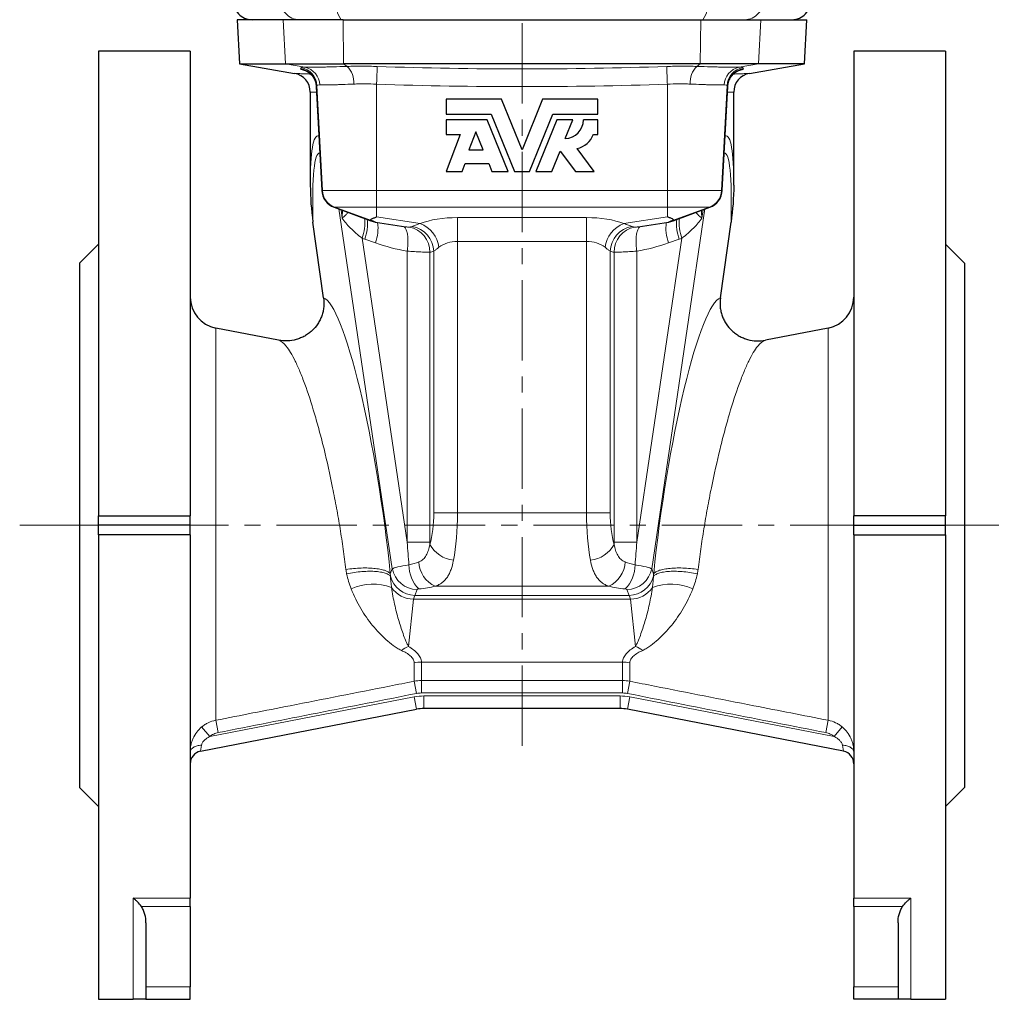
# Model space of a CAD drawing. Header units: millimetres. Extents: x -228 to 529, y -238 to 312.
# Tile 4 of 5: x 374 to 529, y 46 to 201. Entities that reach past the tile are written whole.
import ezdxf

# ---------------------------------------------------------------- set-up
doc = ezdxf.new("R2010")
doc.units = ezdxf.units.MM
doc.linetypes.add('CENTERX2', pattern=[20.32, 12.7, -2.54, 2.54, -2.54])
doc.layers.add('FORMAT', color=7, linetype='Continuous')

msp = doc.modelspace()

# ---------------------------------------------------------------- linework, layer by layer
at = {"color": 7, "linetype": 'Continuous', "lineweight": 25}
for p, q in [((407.99, 200.84), (408.35, 193.88)), ((415.28, 200.84), (407.99, 200.84)), ((424.76, 200.84), (415.28, 200.84)), ((424.76, 200.84), (481.35, 200.84)), ((481.35, 200.84), (490.83, 200.84)), ((490.83, 200.84), (498.13, 200.84)), ((497.76, 193.88), (498.13, 200.84)), ((400.56, 195.84), (386.06, 195.84)), ((386.06, 195.84), (386.06, 122.33)), ((400.56, 195.84), (400.56, 122.33)), ((520.06, 195.84), (505.56, 195.84)), ((505.56, 195.84), (505.56, 122.33)), ((520.06, 195.84), (520.06, 122.33)), ((408.35, 193.88), (417.08, 192.34)), ((408.35, 193.88), (415.63, 193.88)), ((415.63, 193.88), (424.84, 193.88)), ((481.27, 193.88), (424.84, 193.88)), ((490.48, 193.88), (481.27, 193.88)), ((489.04, 192.34), (497.76, 193.88)), ((497.76, 193.88), (490.48, 193.88)), ((420.5, 190.27), (421.36, 173.83)), ((484.75, 173.83), (485.61, 190.27)), ((419.56, 189.39), (419.56, 174.65)), ((486.56, 174.65), (486.56, 189.39)), ((441.06, 188.27), (441.06, 185.9)), ((449.8, 188.27), (441.06, 188.27)), ((453.06, 180.27), (449.8, 188.27)), ((456.31, 188.27), (453.06, 180.27)), ((465.06, 188.27), (456.31, 188.27)), ((465.06, 185.9), (465.06, 188.27)), ((441.06, 185.9), (448.17, 185.9)), ((448.17, 185.9), (451.86, 176.84)), ((454.25, 176.84), (457.94, 185.9)), ((457.94, 185.9), (465.06, 185.9)), ((447.56, 184.99), (441.06, 184.99)), ((441.06, 184.99), (441.06, 182.7)), ((450.87, 176.84), (447.56, 184.99)), ((458.55, 184.99), (455.24, 176.84)), ((461.11, 184.99), (458.55, 184.99)), ((459.91, 182.02), (461.11, 184.99)), ((465.06, 184.99), (462.77, 184.99)), ((465.06, 182.7), (465.06, 184.99)), ((443.3, 182.7), (441.06, 176.84)), ((441.06, 182.7), (443.3, 182.7)), ((445.76, 183.12), (444.67, 180.27)), ((446.92, 180.27), (445.76, 183.12)), ((464.37, 182.7), (465.06, 182.7)), ((444.67, 180.27), (446.92, 180.27)), ((457.8, 176.84), (459.1, 180.04)), ((459.1, 180.04), (461.52, 176.84)), ((464.48, 176.84), (461.76, 180.46)), ((443.6, 176.84), (444.08, 178.1)), ((444.08, 178.1), (447.8, 178.1)), ((447.8, 178.1), (448.31, 176.84)), ((441.06, 176.84), (443.6, 176.84)), ((448.31, 176.84), (450.87, 176.84)), ((451.86, 176.84), (454.25, 176.84)), ((455.24, 176.84), (457.8, 176.84)), ((461.52, 176.84), (464.48, 176.84)), ((423.33, 171.16), (429.16, 169.04)), ((476.95, 169.04), (482.78, 171.16)), ((421.67, 156.81), (419.98, 168.83)), ((429.18, 169.04), (429.16, 169.04)), ((429.87, 168.8), (434.69, 168.07)), ((471.42, 168.07), (476.24, 168.8)), ((476.93, 169.04), (476.95, 169.04)), ((484.44, 156.81), (486.13, 168.83)), ((434.7, 168.07), (434.69, 168.07)), ((471.41, 168.07), (471.42, 168.07)), ((471.41, 168.07), (471.42, 168.07)), ((386.06, 165.34), (383.06, 162.34)), ((523.06, 162.34), (520.06, 165.34)), ((383.06, 162.34), (383.06, 79.34)), ((523.06, 162.34), (523.06, 79.34)), ((414.52, 150.13), (404.6, 152.06)), ((501.51, 152.06), (491.6, 150.13)), ((386.06, 122.33), (400.56, 122.33)), ((386.06, 120.84), (386.06, 122.33)), ((400.56, 120.84), (400.56, 122.33)), ((520.06, 122.33), (505.56, 122.33)), ((505.56, 120.84), (505.56, 122.33)), ((520.06, 120.84), (520.06, 122.33)), ((400.56, 120.84), (386.06, 120.84)), ((386.06, 119.36), (386.06, 120.84)), ((400.56, 119.36), (400.56, 120.84)), ((505.56, 119.36), (505.56, 120.84)), ((505.56, 120.84), (520.06, 120.84)), ((520.06, 119.36), (520.06, 120.84)), ((400.56, 119.36), (386.06, 119.36)), ((386.06, 119.36), (386.06, 45.84)), ((400.56, 119.36), (400.56, 61.84)), ((505.56, 119.36), (520.06, 119.36)), ((505.56, 119.36), (505.56, 61.84)), ((520.06, 119.36), (520.06, 45.84)), ((402.17, 85.08), (436.39, 91.73)), ((468.58, 91.84), (437.53, 91.84)), ((503.94, 85.08), (469.73, 91.73)), ((383.06, 79.34), (386.06, 76.34)), ((520.06, 76.34), (523.06, 79.34)), ((400.56, 60.51), (400.56, 61.84)), ((505.56, 60.51), (505.56, 61.84)), ((400.56, 60.51), (400.56, 47.82)), ((505.56, 60.51), (505.56, 47.82)), ((393.56, 57.93), (393.56, 47.82)), ((512.56, 57.93), (512.56, 47.82)), ((393.56, 47.82), (393.56, 45.84)), ((400.56, 45.84), (400.56, 47.82)), ((505.56, 45.84), (505.56, 47.82)), ((512.56, 47.82), (512.56, 45.84)), ((386.06, 45.84), (391.56, 45.84)), ((393.56, 45.84), (400.56, 45.84)), ((512.56, 45.84), (505.56, 45.84)), ((514.56, 45.84), (520.06, 45.84))]:
    msp.add_line(p, q, dxfattribs=at)
at = {"color": 8, "linetype": 'Continuous', "lineweight": 18}
for p, q in [((415.63, 193.88), (415.28, 200.84)), ((424.84, 193.88), (424.76, 200.84)), ((481.27, 193.88), (481.35, 200.84)), ((490.48, 193.88), (490.83, 200.84)), ((418.71, 193.31), (415.63, 193.88)), ((425.4, 193.45), (424.84, 193.88)), ((480.71, 193.45), (481.27, 193.88)), ((487.4, 193.31), (490.48, 193.88)), ((421.37, 173.83), (420.5, 190.29)), ((420.51, 190.27), (420.5, 190.29)), ((421.47, 173.83), (420.6, 190.45)), ((430.05, 173.83), (430.05, 190.64)), ((476.06, 173.83), (476.06, 190.64)), ((484.64, 173.83), (485.51, 190.45)), ((484.75, 173.83), (485.61, 190.29)), ((485.61, 190.27), (485.61, 190.29)), ((421.37, 173.83), (421.36, 173.83)), ((421.47, 173.83), (421.37, 173.83)), ((430.05, 173.83), (421.47, 173.83)), ((430.05, 173.83), (476.06, 173.83)), ((430.05, 173.83), (430.05, 171.16)), ((476.06, 173.83), (484.64, 173.83)), ((476.06, 173.83), (476.06, 171.16)), ((484.64, 173.83), (484.75, 173.83)), ((484.75, 173.83), (484.75, 173.83)), ((423.33, 171.16), (423.34, 171.16)), ((423.34, 171.16), (423.44, 171.16)), ((429.18, 169.04), (423.34, 171.16)), ((423.44, 171.16), (430.05, 171.16)), ((429.22, 169.06), (423.44, 171.16)), ((424.1, 170.89), (432.53, 113.98)), ((424.42, 170.77), (424.58, 169.46)), ((476.06, 171.16), (430.05, 171.16)), ((430.05, 169.63), (430.05, 171.16)), ((482.01, 170.89), (473.58, 113.98)), ((482.67, 171.16), (476.06, 171.16)), ((476.06, 169.63), (476.06, 171.16)), ((476.89, 169.06), (482.67, 171.16)), ((476.93, 169.04), (482.78, 171.16)), ((481.7, 170.77), (481.53, 169.46)), ((482.78, 171.16), (482.67, 171.16)), ((482.78, 171.16), (482.78, 171.16)), ((436.96, 168.59), (430.05, 169.63)), ((442.86, 169.53), (463.26, 169.53)), ((442.86, 169.53), (442.86, 165.77)), ((463.26, 169.53), (463.26, 165.77)), ((469.15, 168.59), (476.06, 169.63)), ((471.42, 168.07), (471.44, 168.08)), ((434.88, 118.15), (427.75, 166.27)), ((428.18, 166.12), (429.86, 165.52)), ((463.26, 165.77), (442.86, 165.77)), ((442.86, 122.79), (442.86, 165.77)), ((463.26, 122.79), (463.26, 165.77)), ((471.23, 118.15), (478.36, 166.27)), ((477.94, 166.12), (476.25, 165.52)), ((434.88, 164.21), (434.88, 118.15)), ((438.47, 118.15), (438.47, 164.06)), ((439.1, 164.19), (439.1, 122.79)), ((467.01, 164.19), (467.01, 122.79)), ((467.65, 118.15), (467.65, 164.06)), ((471.23, 164.21), (471.23, 118.15)), ((404.6, 152.06), (404.6, 89.99)), ((501.51, 152.06), (501.51, 89.99)), ((439.1, 122.79), (442.86, 122.79)), ((442.86, 122.79), (463.26, 122.79)), ((467.01, 122.79), (463.26, 122.79)), ((434.88, 118.15), (438.47, 118.15)), ((471.23, 118.15), (467.65, 118.15)), ((432.53, 113.98), (432.22, 113.18)), ((473.58, 113.98), (473.89, 113.18)), ((436.1, 109.75), (436.45, 110.66)), ((466.79, 111.2), (439.33, 111.2)), ((470.01, 109.75), (469.66, 110.66)), ((435.11, 101.68), (435.9, 109.15)), ((470.22, 109.15), (435.9, 109.15)), ((436.1, 109.75), (470.01, 109.75)), ((471, 101.68), (470.22, 109.15)), ((436, 99.1), (436, 96.16)), ((468.97, 99.19), (437.15, 99.19)), ((437.15, 96.28), (437.15, 99.19)), ((468.97, 96.28), (468.97, 99.19)), ((470.11, 99.1), (470.11, 96.16)), ((436.38, 94.24), (436, 96.16)), ((437.15, 96.28), (468.97, 96.28)), ((437.15, 94.31), (437.15, 96.28)), ((468.97, 94.31), (468.97, 96.28)), ((469.73, 94.24), (470.11, 96.16)), ((436, 93.7), (403.65, 87.41)), ((436, 93.7), (436.39, 91.73)), ((468.97, 94.31), (437.15, 94.31)), ((437.53, 93.84), (468.58, 93.84)), ((437.53, 93.84), (437.53, 91.84)), ((468.58, 93.84), (468.58, 91.84)), ((470.11, 93.7), (469.73, 91.73)), ((470.11, 93.7), (502.47, 87.41)), ((403.65, 87.41), (402.37, 88.93)), ((404.98, 88.04), (404.6, 89.99)), ((501.13, 88.04), (501.51, 89.99)), ((502.47, 87.41), (503.74, 88.93)), ((402.17, 85.08), (402.35, 86.05)), ((503.94, 85.08), (503.76, 86.05)), ((400.56, 61.84), (391.56, 61.84)), ((391.56, 61.84), (391.56, 45.84)), ((505.56, 61.84), (514.56, 61.84)), ((514.56, 61.84), (514.56, 45.84)), ((392.84, 60.51), (400.56, 60.51)), ((513.27, 60.51), (505.56, 60.51)), ((400.56, 47.82), (393.56, 47.82)), ((505.56, 47.82), (512.56, 47.82))]:
    msp.add_line(p, q, dxfattribs=at)
at = {"color": 8, "linetype": 'Continuous', "lineweight": 18, "flags": 128}
for points in [[(430.15, 193.44), (430.15, 193.39), (430.15, 193.33), (430.14, 193.25), (430.14, 193.16), (430.14, 193.05), (430.13, 192.93), (430.13, 192.79), (430.12, 192.64), (430.12, 192.48), (430.11, 192.3), (430.1, 192.12), (430.1, 191.93), (430.09, 191.73), (430.08, 191.52), (430.08, 191.31), (430.07, 191.09), (430.06, 190.87), (430.05, 190.64)], [(475.96, 193.44), (475.96, 193.39), (475.96, 193.33), (475.97, 193.25), (475.97, 193.16), (475.98, 193.05), (475.98, 192.93), (475.98, 192.79), (475.99, 192.64), (476, 192.48), (476, 192.3), (476.01, 192.12), (476.02, 191.93), (476.02, 191.73), (476.03, 191.52), (476.04, 191.31), (476.04, 191.09), (476.05, 190.87), (476.06, 190.64)], [(434.27, 168.14), (434.33, 168.11), (434.4, 168.07), (434.48, 168), (434.55, 167.93), (434.62, 167.83), (434.68, 167.72), (434.74, 167.6), (434.79, 167.46), (434.84, 167.31), (434.88, 167.14), (434.92, 166.97), (434.95, 166.78), (434.97, 166.58), (434.99, 166.38), (435, 166.16), (435.01, 165.93), (435.01, 165.7), (435, 165.46), (434.99, 165.22), (434.97, 164.97), (434.95, 164.72), (434.92, 164.47), (434.88, 164.21)], [(471.84, 168.14), (471.79, 168.11), (471.71, 168.07), (471.63, 168), (471.56, 167.93), (471.49, 167.83), (471.43, 167.72), (471.37, 167.6), (471.32, 167.46), (471.27, 167.31), (471.23, 167.14), (471.2, 166.97), (471.16, 166.78), (471.14, 166.58), (471.12, 166.38), (471.11, 166.16), (471.1, 165.93), (471.1, 165.7), (471.11, 165.46), (471.12, 165.22), (471.14, 164.97), (471.17, 164.72), (471.2, 164.47), (471.23, 164.21)], [(425.19, 113.86), (425.5, 113.91), (425.8, 113.94), (426.11, 113.98), (426.41, 114.01), (426.72, 114.03), (427.02, 114.05), (427.33, 114.07), (427.63, 114.08), (427.93, 114.09), (428.22, 114.09), (428.51, 114.09), (428.79, 114.08), (429.07, 114.07), (429.34, 114.05), (429.6, 114.03), (429.85, 114.01), (430.09, 113.98), (430.33, 113.95), (430.55, 113.91), (430.76, 113.87), (430.96, 113.82), (431.15, 113.77), (431.32, 113.72), (431.49, 113.66), (431.63, 113.6), (431.77, 113.54), (431.89, 113.47), (432, 113.4), (432.09, 113.33), (432.16, 113.26), (432.22, 113.18)], [(480.92, 113.86), (480.62, 113.91), (480.31, 113.94), (480.01, 113.98), (479.7, 114.01), (479.39, 114.03), (479.09, 114.05), (478.78, 114.07), (478.48, 114.08), (478.19, 114.09), (477.89, 114.09), (477.6, 114.09), (477.32, 114.08), (477.05, 114.07), (476.78, 114.05), (476.52, 114.03), (476.26, 114.01), (476.02, 113.98), (475.79, 113.95), (475.56, 113.91), (475.35, 113.87), (475.15, 113.82), (474.96, 113.77), (474.79, 113.72), (474.63, 113.66), (474.48, 113.6), (474.34, 113.54), (474.22, 113.47), (474.12, 113.4), (474.03, 113.33), (473.95, 113.26), (473.89, 113.18)], [(425.31, 113.16), (425.61, 113.22), (425.91, 113.28), (426.22, 113.33), (426.52, 113.38), (426.83, 113.42), (427.13, 113.46), (427.44, 113.49), (427.74, 113.51), (428.03, 113.54), (428.33, 113.55), (428.61, 113.56), (428.9, 113.57), (429.17, 113.57), (429.44, 113.56), (429.7, 113.55), (429.95, 113.53), (430.19, 113.51), (430.42, 113.48), (430.65, 113.45), (430.86, 113.41), (431.06, 113.36), (431.24, 113.32), (431.42, 113.26), (431.58, 113.2), (431.72, 113.14), (431.86, 113.07), (431.97, 113), (432.08, 112.93), (432.17, 112.85), (432.24, 112.77)], [(480.8, 113.16), (480.5, 113.22), (480.2, 113.28), (479.89, 113.33), (479.59, 113.38), (479.28, 113.42), (478.98, 113.46), (478.68, 113.49), (478.38, 113.51), (478.08, 113.54), (477.79, 113.55), (477.5, 113.56), (477.22, 113.57), (476.94, 113.57), (476.67, 113.56), (476.41, 113.55), (476.16, 113.53), (475.92, 113.51), (475.69, 113.48), (475.47, 113.45), (475.26, 113.41), (475.06, 113.36), (474.87, 113.32), (474.7, 113.26), (474.54, 113.2), (474.39, 113.14), (474.26, 113.07), (474.14, 113), (474.03, 112.93), (473.95, 112.85), (473.87, 112.77)], [(402.35, 86.05), (402.17, 86.03), (401.99, 86.01), (401.82, 85.98), (401.65, 85.94), (401.49, 85.89), (401.34, 85.83), (401.2, 85.77), (401.07, 85.7), (400.95, 85.63), (400.85, 85.54), (400.76, 85.46), (400.69, 85.37), (400.63, 85.28), (400.59, 85.18), (400.56, 85.08), (400.56, 84.99)], [(503.76, 86.05), (503.94, 86.03), (504.12, 86.01), (504.3, 85.98), (504.46, 85.94), (504.62, 85.89), (504.77, 85.83), (504.91, 85.77), (505.04, 85.7), (505.16, 85.63), (505.26, 85.54), (505.35, 85.46), (505.42, 85.37), (505.48, 85.28), (505.52, 85.18), (505.55, 85.08), (505.56, 84.99)]]:
    msp.add_lwpolyline(points, dxfattribs=at)
at = {"color": 7, "linetype": 'Continuous', "lineweight": 25}
for centre, radius, start, end in [((410.35, 203.84), 3, 177, 270), ((495.76, 203.84), 3, 270, 3), ((416.56, 189.39), 3, 359.9989, 80.0013), ((489.56, 189.39), 3, 100.0008, 180.0005), ((459.8, 184.99), 2.97, 272.0523, 0), ((461.01, 183.99), 3.6, 281.9911, 339.0752), ((424.36, 173.98), 3, 183, 250), ((481.75, 173.98), 3, 290, 357), ((405.56, 156.96), 5, 180, 259), ((500.56, 156.96), 5, 281, 0), ((437.53, 85.84), 6, 90, 101), ((468.58, 85.84), 6, 79, 90), ((402.56, 83.12), 2, 101, 180), ((503.56, 83.12), 2, 0, 79)]:
    msp.add_arc(centre, radius, start, end, dxfattribs=at)
at = {"color": 8, "linetype": 'Continuous', "lineweight": 18}
for centre, radius, start, end in [((417.86, 203.79), 2.95, 175.8938, 268.6683), ((427.65, 203.22), 3.99, 168.7299, 216.525), ((478.46, 203.22), 3.99, 323.475, 11.2701), ((488.25, 203.79), 2.95, 271.3317, 4.1062), ((417.6, 190.29), 3, 3.0839, 80.3106), ((418.11, 190.43), 2.95, 1.7099, 78.3346), ((422.95, 190.97), 3.49, 354.8751, 45.4747), ((483.16, 190.97), 3.49, 134.5253, 185.1249), ((488, 190.43), 2.95, 101.6654, 178.2901), ((488.51, 190.29), 3, 99.6894, 176.9161), ((417.51, 190.13), 3, 3.074, 80.2543), ((488.61, 190.13), 3, 99.7457, 176.926), ((424.36, 173.98), 3, 182.9937, 249.9875), ((424.47, 173.98), 3, 182.9937, 249.9875), ((481.64, 173.98), 3, 290.0125, 357.0063), ((481.75, 173.98), 3, 290.0125, 357.0063), ((421.38, 168.65), 6.8, 339.4932, 6.471), ((421.79, 168.47), 6.81, 339.774, 6.7189), ((423.65, 167.84), 6.63, 339.5555, 7.8726), ((435.2, 164.17), 4.76, 7.9595, 68.2294), ((470.91, 164.17), 4.76, 111.7706, 172.0405), ((482.46, 167.84), 6.63, 172.1274, 200.4445), ((484.32, 168.47), 6.81, 173.2811, 200.226), ((484.73, 168.65), 6.8, 173.529, 200.5068), ((434.52, 164.13), 3.95, 358.9186, 79.9822), ((434.98, 164.06), 4.12, 1.8128, 80.5652), ((471.13, 164.06), 4.12, 99.4348, 178.1872), ((471.59, 164.13), 3.95, 100.0178, 181.0814), ((442.79, 120.26), 4.97, 209.4944, 263.4594), ((463.32, 120.26), 4.97, 276.5406, 330.5056), ((436.54, 114.74), 4.07, 190.768, 268.8723), ((440.58, 114.58), 5.41, 179.7747, 224.7896), ((441.23, 115.29), 4.51, 183.13, 245.0475), ((464.88, 115.29), 4.51, 294.9525, 356.87), ((465.53, 114.58), 5.41, 315.2104, 0.2253), ((469.58, 114.74), 4.07, 271.1277, 349.232), ((436.19, 113.84), 4.09, 195.1759, 268.7765), ((469.93, 113.84), 4.09, 271.2235, 344.8241), ((429.48, 103.17), 8.37, 69.5128, 114.2967), ((435.93, 113.4), 4.25, 214.1243, 269.5838), ((470.18, 113.4), 4.25, 270.4162, 325.8757), ((476.63, 103.17), 8.37, 65.7033, 110.4872), ((437.41, 96.12), 6.02, 112.4389, 124.8888), ((468.71, 96.12), 6.02, 55.1112, 67.5611), ((437.14, 92.29), 6.9, 89.9913, 99.5423), ((468.97, 92.29), 6.9, 80.4577, 90.0087), ((437.53, 85.84), 8, 90, 101), ((468.58, 85.84), 8, 79, 90)]:
    msp.add_arc(centre, radius, start, end, dxfattribs=at)
for centre, major_axis, ratio, start_param, end_param in [((549.56, -608.04), (-128.78, 790.53), 0.02251, 6.276057, 6.420499), ((356.56, -608.04), (128.78, 790.53), 0.02251, 6.145872, 6.290314), ((529.94, -610.8), (-108.95, 790.53), 0.019188, 6.279298, 6.446828), ((376.17, -610.8), (108.95, 790.53), 0.019188, 6.119542, 6.287072), ((442.86, 166.62), (8, 0), 0.36397, 1.570796, 2.398922), ((463.26, 166.62), (8, 0), 0.36397, 0.742671, 1.570796), ((434.67, 180.21), (-0.53, 12.19), 0.323459, 3.14259, 3.25845), ((471.45, 180.21), (0.53, 12.19), 0.323459, 3.024735, 3.140596), ((436.89, 180.08), (21.98, -4.94), 0.708469, 4.54896, 4.779909), ((442.86, 162.86), (4, 0), 0.72794, 1.570796, 2.398922), ((463.26, 162.86), (4, 0), 0.72794, 0.742671, 1.570796), ((469.22, 180.08), (21.98, 4.94), 0.708469, 4.644869, 4.875818), ((438.43, 180.21), (0.04, 16.15), 0.339059, 3.155588, 3.271449), ((467.69, 180.21), (-0.04, 16.15), 0.339059, 3.011737, 3.127597), ((426.22, 122.61), (-4.91, 34.25), 0.139116, 4.413655, 6.210475), ((479.89, 122.61), (4.91, 34.25), 0.139116, 0.07271, 1.86953), ((436.19, 122.79), (0, 8), 0.36397, 4.040438, 4.712389), ((439.95, 122.79), (0, 12), 0.242647, 4.040438, 4.712389), ((466.17, 122.79), (0, 12), 0.242647, 1.570796, 2.242748), ((469.93, 122.79), (0, 8), 0.36397, 1.570796, 2.242748), ((428.14, 174.02), (-8.6, 86.83), 0.017977, 3.95689, 4.011648), ((433.78, 174.02), (-3, 87.54), 0.04118, 4.013801, 4.01889), ((472.33, 174.02), (3, 87.54), 0.04118, 2.264296, 2.269384), ((477.97, 174.02), (8.6, 86.83), 0.017977, 2.271537, 2.326295), ((436.96, 114.51), (4.46, 0.59), 0.077051, 1.971949, 3.003025), ((469.15, 114.51), (4.46, -0.59), 0.077051, 0.138568, 1.169643), ((436.96, 110.65), (0.506, -0.004), 0.261399, 2.011724, 3.042799), ((469.15, 110.65), (0.506, 0.004), 0.261399, 0.098793, 1.129868), ((437.82, 103.95), (-1.48, 5.99), 0.223585, 0.20656, 0.468359), ((468.29, 103.95), (1.48, 5.99), 0.223585, 5.814826, 6.076625)]:
    msp.add_ellipse(centre, major_axis=major_axis, ratio=ratio, start_param=start_param, end_param=end_param, dxfattribs=at)
at = {"color": 7, "linetype": 'Continuous', "lineweight": 25}
for centre, major_axis, start_param, end_param in [((373.99, 189.36), (55.89, -20.56), 6.126118, 6.437017), ((532.12, 189.36), (55.89, 20.56), 2.987761, 3.29866)]:
    msp.add_ellipse(centre, major_axis=major_axis, ratio=0.001948, start_param=start_param, end_param=end_param, dxfattribs=at)
at = {"color": 8, "linetype": 'Continuous', "lineweight": 18}
for points in [[(418.11, 193.25), (418.08, 193.19), (418.05, 193.14), (418.02, 193.08)], [(418.71, 193.31), (418.34, 193.32), (418.14, 193.3), (418.11, 193.25)], [(487.4, 193.31), (487.78, 193.32), (487.98, 193.3), (488, 193.25)], [(488, 193.25), (488.03, 193.19), (488.07, 193.14), (488.1, 193.08)], [(420.5, 190.29), (420.54, 190.34), (420.57, 190.39), (420.6, 190.45)], [(420.6, 190.45), (420.62, 190.5), (420.77, 190.52), (421.06, 190.52)], [(485.51, 190.45), (485.49, 190.5), (485.34, 190.52), (485.05, 190.52)], [(485.61, 190.29), (485.58, 190.34), (485.54, 190.39), (485.51, 190.45)], [(427.75, 166.27), (427.89, 166.22), (428.03, 166.17), (428.18, 166.12)], [(478.36, 166.27), (478.22, 166.22), (478.08, 166.17), (477.94, 166.12)], [(425.19, 113.86), (425.22, 113.63), (425.26, 113.39), (425.31, 113.16)], [(436.72, 115.04), (436.26, 114.86), (435.75, 114.71), (435.17, 114.6)], [(469.39, 115.04), (469.85, 114.86), (470.36, 114.71), (470.94, 114.6)], [(480.92, 113.86), (480.89, 113.63), (480.85, 113.39), (480.8, 113.16)], [(432.24, 112.77), (432.23, 112.9), (432.22, 113.04), (432.22, 113.18)], [(473.87, 112.77), (473.88, 112.9), (473.89, 113.04), (473.89, 113.18)], [(436.74, 110.77), (437.69, 110.88), (438.55, 111.02), (439.33, 111.2)], [(469.37, 110.77), (468.42, 110.88), (467.56, 111.02), (466.79, 111.2)], [(437.15, 96.28), (436.76, 96.28), (436.38, 96.24), (436, 96.16)], [(468.97, 96.28), (469.35, 96.28), (469.73, 96.24), (470.11, 96.16)], [(404.98, 88.04), (415.45, 90.1), (425.92, 92.17), (436.38, 94.24)], [(436.38, 94.24), (436.63, 94.28), (436.89, 94.31), (437.15, 94.31)], [(469.73, 94.24), (469.48, 94.28), (469.22, 94.31), (468.97, 94.31)], [(501.13, 88.04), (490.66, 90.1), (480.19, 92.17), (469.73, 94.24)]]:
    msp.add_open_spline(points, degree=3, dxfattribs=at)
for points, knots in [([(425.4, 193.45), (424.61, 193.43), (423.87, 193.41), (422.83, 193.38), (422.5, 193.37), (421.86, 193.35), (421.55, 193.34), (420.69, 193.32), (420.19, 193.32), (419.54, 193.31), (419.35, 193.31), (419, 193.31), (418.84, 193.31), (418.71, 193.31)], [0, 0, 0, 0, 0.25, 0.25, 0.375, 0.375, 0.5, 0.5, 0.75, 0.75, 0.875, 0.875, 1, 1, 1, 1]), ([(430.15, 193.44), (429.33, 193.47), (428.53, 193.48), (427.34, 193.49), (426.94, 193.48), (426.16, 193.47), (425.78, 193.47), (425.4, 193.45)], [0, 0, 0, 0, 0.5, 0.5, 0.75, 0.75, 1, 1, 1, 1]), ([(430.15, 193.44), (437.78, 193.18), (445.42, 193.05), (460.69, 193.05), (468.33, 193.18), (475.96, 193.44)], [0, 0, 0, 0, 0.5, 0.5, 1, 1, 1, 1]), ([(475.96, 193.44), (476.78, 193.47), (477.59, 193.48), (478.78, 193.49), (479.17, 193.48), (479.95, 193.47), (480.34, 193.47), (480.71, 193.45)], [0, 0, 0, 0, 0.5, 0.5, 0.75, 0.75, 1, 1, 1, 1]), ([(480.71, 193.45), (481.5, 193.43), (482.24, 193.41), (483.28, 193.38), (483.61, 193.37), (484.25, 193.35), (484.56, 193.34), (485.42, 193.32), (485.92, 193.32), (486.57, 193.31), (486.77, 193.31), (487.12, 193.31), (487.27, 193.31), (487.4, 193.31)], [0, 0, 0, 0, 0.25, 0.25, 0.375, 0.375, 0.5, 0.5, 0.75, 0.75, 0.875, 0.875, 1, 1, 1, 1]), ([(419.61, 192.24), (419.5, 192.24), (419.21, 192.26), (418.82, 192.27), (418.41, 192.29), (418.06, 192.3), (417.76, 192.31), (417.52, 192.32), (417.32, 192.33), (417.18, 192.34), (417.09, 192.34), (417.08, 192.34), (417.08, 192.34)], [0, 0, 0, 0, 0.066818, 0.16929, 0.271762, 0.374255, 0.476748, 0.57922, 0.684404, 0.78961, 0.894816, 1, 1, 1, 1]), ([(418.02, 193.08), (418.01, 193.08), (418.01, 193.06), (418.05, 193.02), (418.13, 192.98), (418.25, 192.93), (418.4, 192.88), (418.6, 192.82), (418.77, 192.77), (418.89, 192.74), (418.92, 192.73)], [0, 0, 0, 0, 0.134213, 0.268531, 0.402744, 0.540899, 0.679167, 0.817323, 0.951635, 1, 1, 1, 1]), ([(486.5, 192.24), (486.61, 192.24), (486.9, 192.26), (487.3, 192.27), (487.7, 192.29), (488.05, 192.3), (488.35, 192.31), (488.6, 192.32), (488.79, 192.33), (488.93, 192.34), (489.02, 192.34), (489.03, 192.34), (489.04, 192.34)], [0, 0, 0, 0, 0.066837, 0.169307, 0.271777, 0.374267, 0.476758, 0.579228, 0.68441, 0.789614, 0.894818, 1, 1, 1, 1]), ([(488.1, 193.08), (488.1, 193.08), (488.1, 193.06), (488.06, 193.02), (487.98, 192.98), (487.86, 192.93), (487.71, 192.88), (487.51, 192.82), (487.34, 192.77), (487.22, 192.74), (487.19, 192.73)], [0, 0, 0, 0, 0.134206, 0.268516, 0.402723, 0.54087, 0.679131, 0.817279, 0.951584, 1, 1, 1, 1]), ([(421.06, 190.52), (421.16, 190.51), (421.29, 190.51), (421.57, 190.51), (421.73, 190.51), (422.24, 190.52), (422.65, 190.53), (423.34, 190.55), (423.58, 190.55), (424.1, 190.57), (424.37, 190.58), (425.2, 190.61), (425.79, 190.63), (426.43, 190.66)], [0, 0, 0, 0, 0.125, 0.125, 0.25, 0.25, 0.5, 0.5, 0.625, 0.625, 0.75, 0.75, 1, 1, 1, 1]), ([(426.43, 190.66), (426.71, 190.67), (427.01, 190.68), (427.61, 190.69), (427.91, 190.69), (428.81, 190.69), (429.43, 190.67), (430.05, 190.64)], [0, 0, 0, 0, 0.25, 0.25, 0.5, 0.5, 1, 1, 1, 1]), ([(476.06, 190.64), (468.39, 190.38), (460.73, 190.25), (445.39, 190.25), (437.72, 190.38), (430.05, 190.64)], [0, 0, 0, 0, 0.5, 0.5, 1, 1, 1, 1]), ([(479.69, 190.66), (479.4, 190.67), (479.1, 190.68), (478.51, 190.69), (478.21, 190.69), (477.3, 190.69), (476.68, 190.67), (476.06, 190.64)], [0, 0, 0, 0, 0.25, 0.25, 0.5, 0.5, 1, 1, 1, 1]), ([(485.05, 190.52), (484.95, 190.51), (484.82, 190.51), (484.54, 190.51), (484.39, 190.51), (483.87, 190.52), (483.46, 190.53), (482.77, 190.55), (482.53, 190.55), (482.01, 190.57), (481.74, 190.58), (480.91, 190.61), (480.32, 190.63), (479.69, 190.66)], [0, 0, 0, 0, 0.125, 0.125, 0.25, 0.25, 0.5, 0.5, 0.625, 0.625, 0.75, 0.75, 1, 1, 1, 1]), ([(419.56, 189.39), (419.56, 189.39), (419.55, 189.39), (419.58, 189.38), (419.65, 189.38), (419.78, 189.38), (419.96, 189.37), (420.2, 189.36), (420.4, 189.35), (420.53, 189.35), (420.55, 189.35)], [0, 0, 0, 0, 0.000007, 0.162226, 0.324478, 0.48673, 0.648949, 0.811168, 0.97342, 1, 1, 1, 1]), ([(486.56, 189.39), (486.56, 189.39), (486.57, 189.39), (486.53, 189.38), (486.46, 189.38), (486.33, 189.38), (486.15, 189.37), (485.91, 189.36), (485.71, 189.35), (485.58, 189.35), (485.56, 189.35)], [0, 0, 0, 0, 0.000003, 0.162223, 0.324476, 0.486728, 0.648948, 0.811167, 0.97342, 1, 1, 1, 1]), ([(424.65, 170.69), (424.65, 170.68), (424.65, 170.49), (424.63, 170.12), (424.6, 169.71), (424.59, 169.5), (424.58, 169.46), (424.58, 169.46)], [0, 0, 0, 0, 0.007272, 0.493094, 0.907765, 0.988343, 1, 1, 1, 1]), ([(424.58, 169.46), (424.58, 169.46), (424.67, 169.53), (424.85, 169.66), (425.08, 169.86), (425.27, 170.04), (425.4, 170.19), (425.48, 170.3), (425.51, 170.36), (425.51, 170.37)], [0, 0, 0, 0, 0.004743, 0.258304, 0.493225, 0.666772, 0.840269, 0.957723, 1, 1, 1, 1]), ([(481.53, 169.46), (481.53, 169.46), (481.44, 169.53), (481.26, 169.66), (481.04, 169.85), (480.87, 170.01), (480.75, 170.14), (480.65, 170.27), (480.61, 170.34), (480.6, 170.37)], [0, 0, 0, 0, 0.004743, 0.258354, 0.49332, 0.633235, 0.773552, 0.913708, 1, 1, 1, 1]), ([(481.46, 170.69), (481.46, 170.68), (481.46, 170.49), (481.48, 170.12), (481.51, 169.71), (481.53, 169.5), (481.53, 169.46), (481.53, 169.46)], [0, 0, 0, 0, 0.007272, 0.493094, 0.907765, 0.988343, 1, 1, 1, 1]), ([(424.58, 169.46), (424.75, 169.2), (424.94, 168.94), (425.39, 168.41), (425.64, 168.15), (426.18, 167.61), (426.47, 167.34), (427.08, 166.8), (427.4, 166.53), (427.75, 166.27)], [0, 0, 0, 0, 0.25, 0.25, 0.5, 0.5, 0.75, 0.75, 1, 1, 1, 1]), ([(436.96, 168.59), (436.67, 168.49), (436.41, 168.4), (436.08, 168.28), (435.98, 168.25), (435.8, 168.18), (435.72, 168.15), (435.66, 168.12)], [0, 0, 0, 0, 0.5, 0.5, 0.75, 0.75, 1, 1, 1, 1]), ([(469.15, 168.59), (469.44, 168.49), (469.7, 168.4), (470.03, 168.28), (470.13, 168.25), (470.31, 168.18), (470.39, 168.15), (470.45, 168.12)], [0, 0, 0, 0, 0.5, 0.5, 0.75, 0.75, 1, 1, 1, 1]), ([(481.53, 169.46), (481.37, 169.2), (481.17, 168.94), (480.72, 168.41), (480.48, 168.15), (479.94, 167.61), (479.64, 167.34), (479.03, 166.8), (478.71, 166.53), (478.36, 166.27)], [0, 0, 0, 0, 0.25, 0.25, 0.5, 0.5, 0.75, 0.75, 1, 1, 1, 1]), ([(435.21, 168.02), (435.18, 168.02), (435.13, 168.02), (435.04, 168.03), (434.91, 168.04), (434.81, 168.05), (434.72, 168.07), (434.7, 168.07)], [0, 0, 0, 0, 0.233603, 0.474475, 0.61455, 0.935032, 1, 1, 1, 1]), ([(470.91, 168.02), (470.93, 168.02), (470.98, 168.02), (471.07, 168.03), (471.2, 168.04), (471.3, 168.06), (471.4, 168.07), (471.41, 168.07)], [0, 0, 0, 0, 0.232649, 0.472538, 0.612041, 0.931214, 1, 1, 1, 1]), ([(434.88, 164.21), (435.29, 164.19), (435.68, 164.17), (436.42, 164.13), (436.76, 164.11), (437.38, 164.08), (437.66, 164.07), (438.12, 164.06), (438.31, 164.06), (438.47, 164.06)], [0, 0, 0, 0, 0.25, 0.25, 0.5, 0.5, 0.75, 0.75, 1, 1, 1, 1]), ([(439.1, 164.19), (439.19, 164.26), (439.31, 164.36), (439.58, 164.57), (439.74, 164.7), (439.91, 164.83)], [0, 0, 0, 0, 0.5, 0.5, 1, 1, 1, 1]), ([(467.01, 164.19), (466.92, 164.26), (466.8, 164.36), (466.53, 164.57), (466.37, 164.7), (466.2, 164.83)], [0, 0, 0, 0, 0.5, 0.5, 1, 1, 1, 1]), ([(471.23, 164.21), (470.82, 164.19), (470.43, 164.17), (469.69, 164.13), (469.35, 164.11), (468.73, 164.08), (468.46, 164.07), (467.99, 164.06), (467.8, 164.06), (467.65, 164.06)], [0, 0, 0, 0, 0.25, 0.25, 0.5, 0.5, 0.75, 0.75, 1, 1, 1, 1]), ([(414.52, 150.13), (414.9, 150.05), (415.31, 149.73), (415.98, 148.9), (416.21, 148.56), (416.69, 147.77), (416.93, 147.32), (417.42, 146.32), (417.67, 145.76), (418.18, 144.56), (418.43, 143.9), (419.21, 141.78), (419.72, 140.21), (420.48, 137.63), (420.74, 136.73), (421.24, 134.86), (421.49, 133.9), (422.21, 130.95), (422.66, 128.9), (423.2, 126.23), (423.31, 125.69), (423.52, 124.62), (423.62, 124.08), (423.91, 122.47), (424.1, 121.39), (424.45, 119.24), (424.61, 118.16), (424.84, 116.54), (424.92, 116), (425.06, 114.93), (425.13, 114.39), (425.19, 113.86)], [0, 0, 0, 0, 0.125, 0.125, 0.1875, 0.1875, 0.25, 0.25, 0.3125, 0.3125, 0.375, 0.375, 0.5, 0.5, 0.5625, 0.5625, 0.625, 0.625, 0.75, 0.75, 0.78125, 0.78125, 0.8125, 0.8125, 0.875, 0.875, 0.9375, 0.9375, 0.96875, 0.96875, 1, 1, 1, 1]), ([(491.6, 150.13), (491.21, 150.05), (490.8, 149.73), (490.13, 148.9), (489.9, 148.56), (489.42, 147.77), (489.18, 147.32), (488.69, 146.32), (488.44, 145.76), (487.94, 144.56), (487.68, 143.9), (486.9, 141.78), (486.39, 140.21), (485.63, 137.63), (485.38, 136.73), (484.87, 134.86), (484.63, 133.9), (483.91, 130.95), (483.45, 128.9), (482.91, 126.23), (482.8, 125.69), (482.6, 124.62), (482.5, 124.08), (482.2, 122.47), (482.02, 121.39), (481.66, 119.24), (481.5, 118.16), (481.27, 116.54), (481.19, 116), (481.05, 114.93), (480.98, 114.39), (480.92, 113.86)], [0, 0, 0, 0, 0.125, 0.125, 0.1875, 0.1875, 0.25, 0.25, 0.3125, 0.3125, 0.375, 0.375, 0.5, 0.5, 0.5625, 0.5625, 0.625, 0.625, 0.75, 0.75, 0.78125, 0.78125, 0.8125, 0.8125, 0.875, 0.875, 0.9375, 0.9375, 0.96875, 0.96875, 1, 1, 1, 1]), ([(438.47, 117.81), (438.41, 117.49), (438.34, 117.19), (438.21, 116.75), (438.16, 116.62), (438.05, 116.35), (437.99, 116.22), (437.78, 115.85), (437.62, 115.64), (437.32, 115.37), (437.21, 115.29), (436.98, 115.15), (436.85, 115.09), (436.72, 115.04)], [0, 0, 0, 0, 0.25, 0.25, 0.375, 0.375, 0.5, 0.5, 0.75, 0.75, 0.875, 0.875, 1, 1, 1, 1]), ([(467.65, 117.81), (467.7, 117.49), (467.77, 117.19), (467.9, 116.75), (467.95, 116.62), (468.06, 116.35), (468.13, 116.22), (468.33, 115.85), (468.5, 115.64), (468.79, 115.37), (468.9, 115.29), (469.13, 115.15), (469.26, 115.09), (469.39, 115.04)], [0, 0, 0, 0, 0.25, 0.25, 0.375, 0.375, 0.5, 0.5, 0.75, 0.75, 0.875, 0.875, 1, 1, 1, 1]), ([(439.33, 111.2), (439.53, 111.27), (439.73, 111.35), (440.1, 111.55), (440.27, 111.65), (440.75, 112.02), (441.02, 112.31), (441.36, 112.83), (441.47, 113.02), (441.67, 113.42), (441.75, 113.63), (441.99, 114.29), (442.12, 114.78), (442.22, 115.32)], [0, 0, 0, 0, 0.125, 0.125, 0.25, 0.25, 0.5, 0.5, 0.625, 0.625, 0.75, 0.75, 1, 1, 1, 1]), ([(466.79, 111.2), (466.58, 111.27), (466.38, 111.35), (466.02, 111.55), (465.84, 111.65), (465.37, 112.02), (465.1, 112.31), (464.75, 112.83), (464.64, 113.02), (464.45, 113.42), (464.36, 113.63), (464.12, 114.29), (463.99, 114.78), (463.89, 115.32)], [0, 0, 0, 0, 0.125, 0.125, 0.25, 0.25, 0.5, 0.5, 0.625, 0.625, 0.75, 0.75, 1, 1, 1, 1]), ([(425.31, 113.16), (425.39, 112.75), (425.5, 112.35), (425.75, 111.56), (425.89, 111.18), (426.04, 110.8)], [0, 0, 0, 0, 0.5, 0.5, 1, 1, 1, 1]), ([(432.41, 111.01), (432.38, 111.31), (432.35, 111.59), (432.29, 112.16), (432.26, 112.46), (432.24, 112.77)], [0, 0, 0, 0, 0.5, 0.5, 1, 1, 1, 1]), ([(473.7, 111.01), (473.73, 111.31), (473.76, 111.59), (473.82, 112.16), (473.85, 112.46), (473.87, 112.77)], [0, 0, 0, 0, 0.5, 0.5, 1, 1, 1, 1]), ([(480.8, 113.16), (480.72, 112.75), (480.61, 112.35), (480.36, 111.56), (480.22, 111.18), (480.08, 110.8)], [0, 0, 0, 0, 0.5, 0.5, 1, 1, 1, 1]), ([(426.04, 110.8), (426.25, 110.24), (426.49, 109.69), (427, 108.65), (427.27, 108.15), (428.12, 106.71), (428.75, 105.82), (429.74, 104.6), (430.09, 104.2), (430.8, 103.46), (431.16, 103.1), (431.9, 102.43), (432.28, 102.12), (432.88, 101.68), (433.09, 101.55), (433.51, 101.28), (433.73, 101.16), (433.97, 101.05)], [0, 0, 0, 0, 0.125, 0.125, 0.25, 0.25, 0.5, 0.5, 0.625, 0.625, 0.75, 0.75, 0.875, 0.875, 0.9375, 0.9375, 1, 1, 1, 1]), ([(435.11, 101.68), (435.02, 101.83), (434.93, 101.99), (434.78, 102.32), (434.7, 102.49), (434.49, 102.99), (434.36, 103.34), (433.98, 104.41), (433.74, 105.16), (433.29, 106.71), (433.09, 107.52), (432.71, 109.2), (432.54, 110.09), (432.41, 111.01)], [0, 0, 0, 0, 0.0625, 0.0625, 0.125, 0.125, 0.25, 0.25, 0.5, 0.5, 0.75, 0.75, 1, 1, 1, 1]), ([(471, 101.68), (471.1, 101.83), (471.18, 101.99), (471.34, 102.32), (471.41, 102.49), (471.62, 102.99), (471.75, 103.34), (472.14, 104.41), (472.37, 105.16), (472.82, 106.71), (473.03, 107.52), (473.4, 109.2), (473.57, 110.09), (473.7, 111.01)], [0, 0, 0, 0, 0.0625, 0.0625, 0.125, 0.125, 0.25, 0.25, 0.5, 0.5, 0.75, 0.75, 1, 1, 1, 1]), ([(480.08, 110.8), (479.86, 110.24), (479.63, 109.69), (479.12, 108.65), (478.85, 108.15), (477.99, 106.71), (477.37, 105.82), (476.37, 104.6), (476.02, 104.2), (475.31, 103.46), (474.95, 103.1), (474.21, 102.43), (473.83, 102.12), (473.23, 101.68), (473.03, 101.55), (472.6, 101.28), (472.38, 101.16), (472.15, 101.05)], [0, 0, 0, 0, 0.125, 0.125, 0.25, 0.25, 0.5, 0.5, 0.625, 0.625, 0.75, 0.75, 0.875, 0.875, 0.9375, 0.9375, 1, 1, 1, 1]), ([(437.15, 99.19), (437.15, 99.42), (437.09, 99.65), (436.89, 100.1), (436.75, 100.31), (436.19, 100.94), (435.69, 101.32), (435.11, 101.68)], [0, 0, 0, 0, 0.25, 0.25, 0.5, 0.5, 1, 1, 1, 1]), ([(468.97, 99.19), (468.97, 99.42), (469.02, 99.65), (469.22, 100.1), (469.37, 100.31), (469.92, 100.94), (470.42, 101.32), (471, 101.68)], [0, 0, 0, 0, 0.25, 0.25, 0.5, 0.5, 1, 1, 1, 1]), ([(433.97, 101.05), (434.24, 100.92), (434.5, 100.79), (434.98, 100.5), (435.19, 100.35), (435.57, 100.02), (435.73, 99.85), (435.89, 99.58), (435.93, 99.48), (435.99, 99.29), (436, 99.19), (436, 99.1)], [0, 0, 0, 0, 0.25, 0.25, 0.5, 0.5, 0.75, 0.75, 0.875, 0.875, 1, 1, 1, 1]), ([(472.15, 101.05), (471.87, 100.92), (471.61, 100.79), (471.14, 100.5), (470.92, 100.35), (470.54, 100.02), (470.39, 99.85), (470.22, 99.58), (470.18, 99.48), (470.13, 99.29), (470.11, 99.19), (470.11, 99.1)], [0, 0, 0, 0, 0.25, 0.25, 0.5, 0.5, 0.75, 0.75, 0.875, 0.875, 1, 1, 1, 1]), ([(436, 96.16), (434.69, 95.91), (433.38, 95.65), (432.08, 95.39), (426.84, 94.36), (421.61, 93.33), (416.38, 92.3), (412.45, 91.53), (408.53, 90.76), (404.6, 89.99)], [0, 0, 0, 0, 0.004, 0.004, 0.004, 0.02, 0.02, 0.02, 0.03200104, 0.03200104, 0.03200104, 0.03200104]), ([(470.11, 96.16), (471.42, 95.91), (472.73, 95.65), (474.04, 95.39), (479.27, 94.36), (484.5, 93.33), (489.73, 92.3), (493.66, 91.53), (497.58, 90.76), (501.51, 89.99)], [0, 0, 0, 0, 0.004, 0.004, 0.004, 0.02, 0.02, 0.02, 0.03200104, 0.03200104, 0.03200104, 0.03200104]), ([(402.37, 88.93), (402.08, 88.69), (401.82, 88.41), (401.36, 87.81), (401.16, 87.48), (400.93, 86.97), (400.87, 86.8), (400.75, 86.44), (400.7, 86.26), (400.59, 85.71), (400.56, 85.34), (400.56, 84.99)], [0, 0, 0, 0, 0.25, 0.25, 0.5, 0.5, 0.625, 0.625, 0.75, 0.75, 1, 1, 1, 1]), ([(404.6, 89.99), (404.19, 89.91), (403.8, 89.78), (403.24, 89.51), (403.05, 89.41), (402.7, 89.19), (402.53, 89.06), (402.37, 88.93)], [0, 0, 0, 0, 0.5, 0.5, 0.75, 0.75, 1, 1, 1, 1]), ([(501.51, 89.99), (501.92, 89.91), (502.31, 89.78), (502.87, 89.51), (503.06, 89.41), (503.41, 89.19), (503.58, 89.06), (503.74, 88.93)], [0, 0, 0, 0, 0.5, 0.5, 0.75, 0.75, 1, 1, 1, 1]), ([(503.74, 88.93), (504.03, 88.69), (504.3, 88.41), (504.75, 87.81), (504.95, 87.48), (505.18, 86.97), (505.25, 86.8), (505.36, 86.44), (505.41, 86.26), (505.52, 85.71), (505.56, 85.34), (505.56, 84.99)], [0, 0, 0, 0, 0.25, 0.25, 0.5, 0.5, 0.625, 0.625, 0.75, 0.75, 1, 1, 1, 1]), ([(402.35, 86.05), (402.37, 86.19), (402.43, 86.34), (402.6, 86.61), (402.71, 86.74), (402.94, 86.96), (403.08, 87.07), (403.35, 87.25), (403.5, 87.33), (403.65, 87.41)], [0, 0, 0, 0, 0.25, 0.25, 0.5, 0.5, 0.75, 0.75, 1, 1, 1, 1]), ([(403.65, 87.41), (403.84, 87.57), (404.05, 87.7), (404.5, 87.92), (404.74, 88), (404.98, 88.04)], [0, 0, 0, 0, 0.5, 0.5, 1, 1, 1, 1]), ([(502.47, 87.41), (502.27, 87.57), (502.06, 87.7), (501.61, 87.92), (501.38, 88), (501.13, 88.04)], [0, 0, 0, 0, 0.5, 0.5, 1, 1, 1, 1]), ([(503.76, 86.05), (503.74, 86.19), (503.68, 86.34), (503.51, 86.61), (503.4, 86.74), (503.17, 86.96), (503.04, 87.07), (502.76, 87.25), (502.62, 87.33), (502.47, 87.41)], [0, 0, 0, 0, 0.25, 0.25, 0.5, 0.5, 0.75, 0.75, 1, 1, 1, 1])]:
    msp.add_open_spline(points, degree=3, knots=knots, dxfattribs=at)
at = {"color": 7, "linetype": 'Continuous', "lineweight": 25}
for points, knots in [([(418.79, 192.79), (418.79, 192.79), (418.79, 192.79), (418.8, 192.79), (418.83, 192.78), (418.86, 192.76), (418.9, 192.74), (418.94, 192.72), (419, 192.69), (419.06, 192.66), (419.13, 192.62), (419.2, 192.57), (419.29, 192.51), (419.37, 192.45), (419.47, 192.37), (419.57, 192.28), (419.67, 192.18), (419.78, 192.07), (419.89, 191.94), (419.99, 191.8), (420.09, 191.65), (420.18, 191.49), (420.26, 191.32), (420.33, 191.14), (420.39, 190.96), (420.44, 190.77), (420.47, 190.57), (420.49, 190.41), (420.5, 190.3), (420.5, 190.27)], [0, 0, 0, 0, 0.033664, 0.077936, 0.118858, 0.156824, 0.192285, 0.225725, 0.257649, 0.28857, 0.319005, 0.349387, 0.380103, 0.411633, 0.444395, 0.478706, 0.514737, 0.552478, 0.591749, 0.63226, 0.673701, 0.7158, 0.758349, 0.801201, 0.844256, 0.887447, 0.930731, 0.978546, 1, 1, 1, 1]), ([(485.61, 190.27), (485.61, 190.33), (485.62, 190.45), (485.65, 190.63), (485.69, 190.83), (485.74, 191.01), (485.8, 191.19), (485.88, 191.37), (485.96, 191.53), (486.05, 191.69), (486.15, 191.83), (486.25, 191.97), (486.35, 192.09), (486.46, 192.2), (486.56, 192.3), (486.66, 192.39), (486.75, 192.46), (486.84, 192.52), (486.92, 192.58), (486.99, 192.62), (487.06, 192.66), (487.12, 192.7), (487.17, 192.72), (487.22, 192.75), (487.26, 192.76), (487.29, 192.78), (487.31, 192.79), (487.32, 192.79), (487.32, 192.79), (487.32, 192.79)], [0, 0, 0, 0, 0.0370754, 0.0813209, 0.1251478, 0.1685406, 0.211473, 0.2539029, 0.2957668, 0.3369715, 0.3773863, 0.4168386, 0.4551235, 0.4920353, 0.5274241, 0.5612561, 0.5936482, 0.6248611, 0.6552637, 0.6852936, 0.7154263, 0.7460219, 0.7775473, 0.8104947, 0.8453489, 0.8825827, 0.9226474, 0.965959, 1, 1, 1, 1]), ([(429.22, 169.06), (429.12, 169.1), (429.08, 169.14), (429.1, 169.21), (429.12, 169.23), (429.18, 169.27), (429.21, 169.3), (429.35, 169.37), (429.47, 169.42), (429.74, 169.52), (429.89, 169.58), (430.05, 169.63)], [0, 0, 0, 0, 0.25, 0.25, 0.375, 0.375, 0.5, 0.5, 0.75, 0.75, 1, 1, 1, 1]), ([(476.89, 169.06), (477, 169.1), (477.03, 169.14), (477.01, 169.21), (476.99, 169.23), (476.94, 169.27), (476.9, 169.3), (476.76, 169.37), (476.64, 169.42), (476.38, 169.52), (476.22, 169.58), (476.06, 169.63)], [0, 0, 0, 0, 0.25, 0.25, 0.375, 0.375, 0.5, 0.5, 0.75, 0.75, 1, 1, 1, 1]), ([(421.67, 156.81), (421.73, 156.34), (421.74, 155.86), (421.67, 155.15), (421.63, 154.91), (421.53, 154.45), (421.46, 154.22), (421.3, 153.77), (421.21, 153.55), (421, 153.13), (420.88, 152.92), (420.48, 152.32), (420.18, 151.96), (419.65, 151.47), (419.47, 151.31), (419.08, 151.03), (418.68, 150.78), (418.25, 150.57), (417.81, 150.39), (417.58, 150.31), (416.89, 150.12), (416.43, 150.04), (415.47, 150), (414.99, 150.04), (414.52, 150.13)], [0, 0, 0, 0, 0.125, 0.125, 0.1875, 0.1875, 0.25, 0.25, 0.3125, 0.3125, 0.375, 0.375, 0.5, 0.5, 0.5625, 0.5625, 0.625, 0.6875, 0.6875, 0.75, 0.75, 0.875, 0.875, 1, 1, 1, 1]), ([(484.44, 156.81), (484.38, 156.34), (484.37, 155.86), (484.44, 155.15), (484.48, 154.91), (484.58, 154.45), (484.65, 154.22), (484.81, 153.77), (484.9, 153.55), (485.11, 153.13), (485.23, 152.92), (485.63, 152.32), (485.94, 151.96), (486.46, 151.47), (486.65, 151.31), (487.03, 151.03), (487.43, 150.78), (487.86, 150.57), (488.3, 150.39), (488.53, 150.31), (489.22, 150.12), (489.69, 150.04), (490.65, 150), (491.12, 150.04), (491.6, 150.13)], [0, 0, 0, 0, 0.125, 0.125, 0.1875, 0.1875, 0.25, 0.25, 0.3125, 0.3125, 0.375, 0.375, 0.5, 0.5, 0.5625, 0.5625, 0.625, 0.6875, 0.6875, 0.75, 0.75, 0.875, 0.875, 1, 1, 1, 1]), ([(392.84, 60.51), (392.65, 60.79), (392.44, 61.04), (392.12, 61.37), (392.01, 61.47), (391.78, 61.67), (391.67, 61.76), (391.56, 61.84)], [0, 0, 0, 0, 0.5, 0.5, 0.75, 0.75, 1, 1, 1, 1]), ([(513.27, 60.51), (513.46, 60.79), (513.67, 61.04), (514, 61.37), (514.11, 61.47), (514.33, 61.67), (514.44, 61.76), (514.56, 61.84)], [0, 0, 0, 0, 0.5, 0.5, 0.75, 0.75, 1, 1, 1, 1]), ([(393.56, 57.93), (393.56, 58.39), (393.5, 58.83), (393.33, 59.48), (393.26, 59.7), (393.08, 60.12), (392.97, 60.32), (392.84, 60.51)], [0, 0, 0, 0, 0.5, 0.5, 0.75, 0.75, 1, 1, 1, 1]), ([(512.56, 57.93), (512.56, 58.39), (512.61, 58.83), (512.78, 59.48), (512.85, 59.7), (513.03, 60.12), (513.14, 60.32), (513.27, 60.51)], [0, 0, 0, 0, 0.5, 0.5, 0.75, 0.75, 1, 1, 1, 1]), ([(393.56, 45.84), (393.56, 45.84), (393.48, 45.84), (393.23, 45.84), (393.07, 45.84), (392.5, 45.84), (392.03, 45.84), (391.56, 45.84)], [0, 0, 0, 0, 0.25, 0.25, 0.5, 0.5, 1, 1, 1, 1]), ([(514.56, 45.84), (514.55, 45.84), (514.43, 45.84), (514.18, 45.84), (513.83, 45.84), (513.52, 45.84), (513.27, 45.84), (513.05, 45.84), (512.87, 45.84), (512.74, 45.84), (512.65, 45.84), (512.6, 45.84), (512.58, 45.84), (512.57, 45.84)], [0, 0, 0, 0, 0.0033284, 0.1400662, 0.2768037, 0.4135371, 0.516216, 0.6189074, 0.7215877, 0.8242513, 0.8850474, 0.9458427, 1, 1, 1, 1])]:
    msp.add_open_spline(points, degree=3, knots=knots, dxfattribs=at)
for points in [[(419.56, 174.65), (419.56, 172.7), (419.71, 170.76), (419.98, 168.83)], [(486.56, 174.65), (486.56, 172.7), (486.4, 170.76), (486.13, 168.83)]]:
    msp.add_open_spline(points, degree=3, dxfattribs=at)
at = {"layer": 'FORMAT', "linetype": 'CENTERX2', "lineweight": 18}
for p, q in [((453.06, 85.97), (453.06, 308.34)), ((373.58, 120.84), (529.37, 120.84))]:
    msp.add_line(p, q, dxfattribs=at)

doc.saveas('drawing.dxf')
